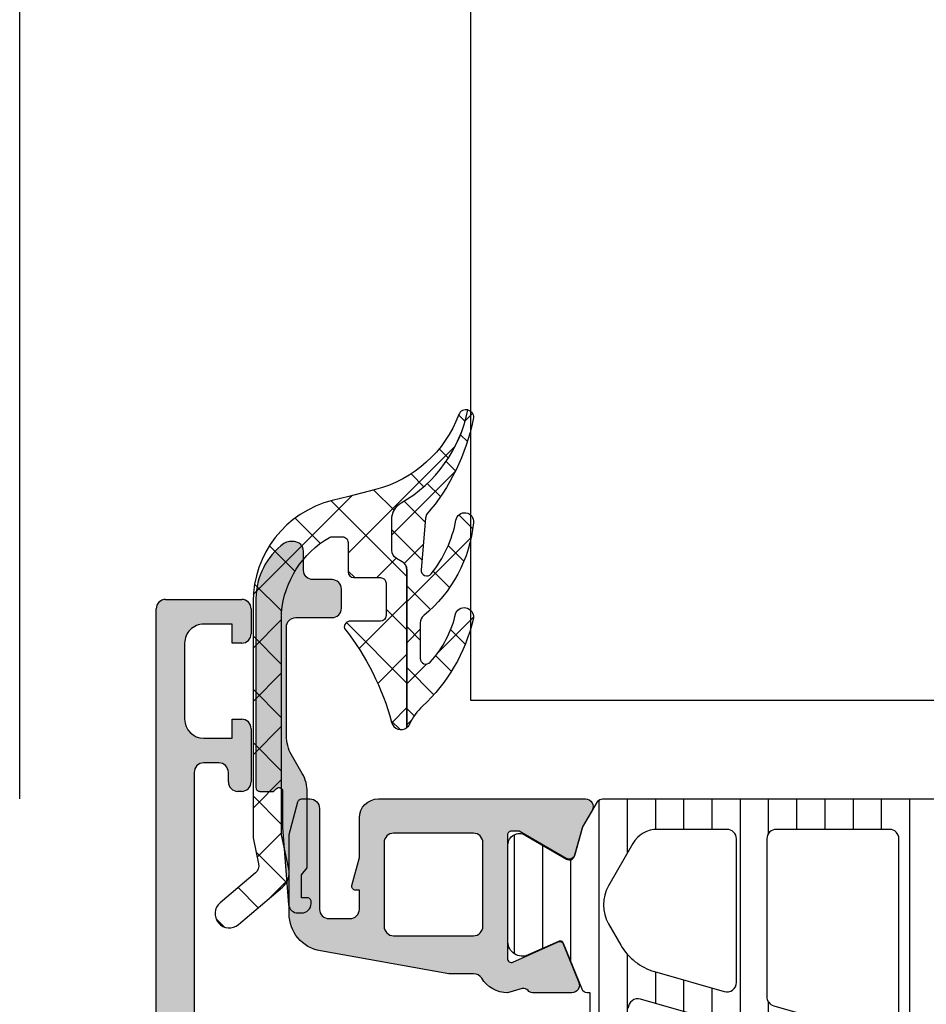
# Model space of a CAD drawing. Header units: millimetres. Extents: x 247761 to 294611, y 172579 to 236863.
# Tile 50 of 256: x 249726 to 249773, y 180515 to 180567. Entities that reach past the tile are written whole.
import ezdxf

# ---------------------------------------------------------------- set-up
doc = ezdxf.new("R2010")
doc.units = ezdxf.units.MM
doc.linetypes.add('ČÁRKOVANÁ', pattern=[19.049999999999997, 12.7, -6.35])
doc.layers.add('FASÁDA DETAILNÍ', color=4, linetype='Continuous')
doc.layers.add('NOVA', color=240, linetype='Continuous')

# ---------------------------------------------------------------- blocks, each defined once
blk = doc.blocks.new('A$C69D17D4D')
at = {"layer": 'FASÁDA DETAILNÍ'}
h = blk.add_hatch(dxfattribs=at)
h.set_pattern_fill('ANSI37', color=256, scale=0.625, angle=90, style=0)
h.set_pattern_definition([(135, (0, 0), (-1.403165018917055, -1.403165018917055), []), (225, (0, 0), (1.403165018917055, -1.403165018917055), [])])
edge = h.paths.add_edge_path()
edge.add_ellipse((-24900.19754156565, 7163.886846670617), major_axis=(-5.039467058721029, 0), ratio=1, start_angle=299.7917844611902, end_angle=355.03553873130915, ccw=False)
edge.add_ellipse((-24902.5523417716, 7167.999931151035), major_axis=(-0.3000000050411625, 0), ratio=1, start_angle=270.00069261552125, end_angle=299.7921729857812, ccw=False)
edge.add_line((-24902.55234539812, 7168.299931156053), (-24902.01806139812, 7168.299934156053))
edge.add_ellipse((-24902.01806016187, 7167.999934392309), major_axis=(-0.2999997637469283, 0), ratio=1, start_angle=179.9999548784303, end_angle=270.0002361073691, ccw=False)
edge.add_line((-24901.71806039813, 7167.999934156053), (-24901.71806039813, 7166.449937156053))
edge.add_ellipse((-24901.41804975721, 7166.449944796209), major_axis=(-0.3000106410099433, 0), ratio=1, start_angle=0.001459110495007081, end_angle=89.99567605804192)
edge.add_line((-24901.41807239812, 7166.149934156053), (-24900.01809039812, 7166.149923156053))
edge.add_ellipse((-24900.01809323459, 7165.849933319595), major_axis=(-0.2999898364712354, 0), ratio=1, start_angle=180.000350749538, end_angle=269.9994582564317, ccw=False)
edge.add_line((-24899.71810339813, 7165.849935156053), (-24899.71810339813, 7164.149923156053))
edge.add_ellipse((-24900.01811353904, 7164.149930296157), major_axis=(-0.3000101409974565, 0), ratio=1, start_angle=90.00441943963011, end_angle=179.9986363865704, ccw=False)
edge.add_line((-24900.01809039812, 7163.849920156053), (-24901.58192139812, 7163.849931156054))
edge.add_ellipse((-24901.61477842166, 7163.548772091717), major_axis=(-0.3029461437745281, 0), ratio=1, start_angle=-96.22645090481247, end_angle=13.48357731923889)
edge.add_ellipse((-24912.93074274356, 7154.843848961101), major_axis=(-14.00076634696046, 0), ratio=1, start_angle=195.3017322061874, end_angle=218.0756200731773, ccw=False)
edge.add_ellipse((-24898.93850496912, 7158.650562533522), major_axis=(-0.500472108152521, 0), ratio=1, start_angle=12.91760852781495, end_angle=129.8066343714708)
edge.add_line((-24898.61810339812, 7158.266095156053), (-24898.61810339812, 7166.549374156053))
edge.add_ellipse((-24899.11810310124, 7166.549373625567), major_axis=(-0.4999997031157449, 0), ratio=1, start_angle=180.0000607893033, end_angle=240.0000196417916)
edge.add_line((-24898.86810339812, 7166.982386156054), (-24899.16810339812, 7167.155592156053))
edge.add_ellipse((-24898.91810369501, 7167.58860468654), major_axis=(-0.4999997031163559, 0), ratio=1, start_angle=6.078930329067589e-05, end_angle=60.000019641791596, ccw=False)
edge.add_line((-24899.41810339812, 7167.588604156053), (-24899.41810339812, 7169.217952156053))
edge.add_ellipse((-24898.418104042, 7169.217952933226), major_axis=(-0.9999993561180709, 0), ratio=1, start_angle=-59.94966113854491, end_angle=4.452877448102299e-05, ccw=False)
edge.add_ellipse((-24902.57443082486, 7176.402333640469), major_axis=(-7.300023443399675, 0), ratio=1, start_angle=120.0503545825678, end_angle=168.7144463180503)
edge.add_ellipse((-24895.51809381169, 7174.587101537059), major_axis=(-0.3999905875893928, 0), ratio=1, start_angle=255.147024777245, end_angle=339.4981705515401)
edge.add_ellipse((-24901.86719193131, 7176.961168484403), major_axis=(-6.378448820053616, 0), ratio=1, start_angle=104.4525977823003, end_angle=159.4981254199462, ccw=False)
edge.add_line((-24900.27526539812, 7170.784569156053), (-24901.68597239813, 7170.420982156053))
edge.add_line((-24901.68597239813, 7170.420982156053), (-24902.54867339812, 7170.210869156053))
edge.add_ellipse((-24901.21810836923, 7164.874246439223), major_axis=(-5.499995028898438, 0), ratio=1, start_angle=-76.00004503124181, end_angle=3.420217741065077e-05)
edge.add_line((-24906.71810339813, 7164.874243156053), (-24906.71810339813, 7152.456215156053))
edge.add_line((-24906.71810339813, 7152.456215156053), (-24906.43048439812, 7151.093158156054))
edge.add_ellipse((-24906.91971072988, 7150.989925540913), major_axis=(-0.499999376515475, 0), ratio=1, start_angle=130.2837515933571, end_angle=191.9153007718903, ccw=False)
edge.add_line((-24906.59642439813, 7150.608500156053), (-24908.45303239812, 7149.034889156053))
edge.add_ellipse((-24907.96810289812, 7148.462750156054), major_axis=(-0.7499997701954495, 0), ratio=1, start_angle=-49.71629384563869, end_angle=130.2837061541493)
edge.add_line((-24907.48317339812, 7147.890611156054), (-24905.17152939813, 7149.849897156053))
edge.add_ellipse((-24905.81810156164, 7150.612748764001), major_axis=(-0.9999990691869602, 0), ratio=1, start_angle=130.2836986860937, end_angle=191.9152478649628)
edge.add_line((-24904.83964839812, 7150.819213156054), (-24905.21810339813, 7152.612750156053))
edge.add_line((-24905.21810339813, 7152.612750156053), (-24905.21810339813, 7164.322951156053))
h = blk.add_hatch(dxfattribs=at)
h.set_pattern_fill('ANSI37', color=256, scale=0.48, angle=90, style=0)
h.set_pattern_definition([(135, (0, 0), (-1.077630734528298, -1.077630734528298), []), (225, (0, 0), (1.077630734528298, -1.077630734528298), [])])
edge = h.paths.add_edge_path()
edge.add_arc((-24897.41710413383, 7163.761044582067), 0.4999992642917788, 129.4073371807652, 179.9999342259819)
edge.add_line((-24897.91710339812, 7163.761045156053), (-24897.91710339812, 7161.898948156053))
edge.add_arc((-24897.61710320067, 7161.898948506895), 0.3000001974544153, 180.0000670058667, 317.3578430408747)
edge.add_arc((-24901.49089816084, 7165.466363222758), 5.566188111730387, 317.3577388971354, 347.8089673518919)
edge.add_arc((-24895.60682187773, 7164.083069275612), 0.4897187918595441, -17.01397229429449, 154.8827571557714, ccw=False)
edge.add_arc((-24903.94657973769, 7166.028960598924), 9.052420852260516, 312.7933211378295, 346.6565612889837, ccw=False)
edge.add_arc((-24895.7586995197, 7157.184783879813), 2.999999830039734, 132.7932868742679, 155.2450969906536)
edge.add_arc((-24898.9375056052, 7158.650566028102), 0.5004751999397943, 309.8064341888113, 335.24482424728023, ccw=False)
edge.add_line((-24898.61710339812, 7158.266095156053), (-24898.61710339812, 7166.549374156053))
edge.add_arc((-24899.11710310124, 7166.549373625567), 0.4999997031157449, 6.078930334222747e-05, 60.00001964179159)
edge.add_line((-24898.86710339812, 7166.982386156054), (-24899.16710339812, 7167.155592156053))
edge.add_arc((-24898.91710369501, 7167.58860468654), 0.4999997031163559, 180.0000607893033, 240.0000196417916, ccw=False)
edge.add_line((-24899.41710339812, 7167.588604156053), (-24899.41710339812, 7169.217952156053))
edge.add_arc((-24898.417104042, 7169.217952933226), 0.9999993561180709, 120.05033886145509, 180.0000445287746, ccw=False)
edge.add_arc((-24902.57343082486, 7176.402333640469), 7.300023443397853, 300.0503545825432, 348.7144463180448)
edge.add_arc((-24895.51709376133, 7174.587101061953), 0.3999910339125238, -15.001276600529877, 75.14704919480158, ccw=False)
edge.add_arc((-24906.03659782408, 7176.713821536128), 11.13157184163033, 319.41303872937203, 348.4423422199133, ccw=False)
edge.add_line((-24897.58306639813, 7169.471605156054), (-24897.64076739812, 7169.279388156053))
edge.add_line((-24897.64076739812, 7169.279388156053), (-24897.87860539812, 7166.562181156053))
edge.add_arc((-24897.57974812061, 7166.536022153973), 0.2999999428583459, 174.9976449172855, 320.9690488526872)
edge.add_arc((-24902.25997422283, 7170.330194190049), 6.324969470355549, 320.9689666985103, 349.5200292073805)
edge.add_arc((-24895.58213839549, 7169.101316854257), 0.4650353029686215, -7.5281371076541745, 170.2920262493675, ccw=False)
edge.add_arc((-24902.33847073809, 7169.7508156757), 7.252239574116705, 309.40751088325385, 354.3783283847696, ccw=False)
h = blk.add_hatch(color=256, dxfattribs=at)
edge = h.paths.add_edge_path()
edge.add_line((-24904.16410339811, 7150.499931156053), (-24903.86410339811, 7150.873136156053))
edge.add_line((-24903.86410339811, 7150.873136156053), (-24903.86410339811, 7154.846341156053))
edge.add_ellipse((-24905.86411060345, 7154.846339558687), major_axis=(-2.000007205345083, 0), ratio=1, start_angle=180.0000457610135, end_angle=209.9999336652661)
edge.add_line((-24904.13205239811, 7155.846341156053), (-24904.69615439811, 7156.823393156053))
edge.add_ellipse((-24902.96409619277, 7157.82339475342), major_axis=(-2.00000720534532, 0), ratio=1, start_angle=4.5761013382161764e-05, end_angle=29.999933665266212, ccw=False)
edge.add_line((-24904.96410339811, 7157.823393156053), (-24904.96410339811, 7163.543227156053))
edge.add_ellipse((-24904.46410377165, 7163.543227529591), major_axis=(-0.4999996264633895, 0), ratio=1, start_angle=-90.00004280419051, end_angle=4.28042947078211e-05, ccw=False)
edge.add_line((-24904.46410339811, 7164.043227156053), (-24902.56410339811, 7164.043227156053))
edge.add_ellipse((-24902.56384541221, 7164.542969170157), major_axis=(-0.4997420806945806, 0), ratio=1, start_angle=89.97042173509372, end_angle=180.0295782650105)
edge.add_line((-24902.06410339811, 7164.543227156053), (-24902.06410339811, 7165.543227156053))
edge.add_ellipse((-24902.56384541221, 7165.54348514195), major_axis=(-0.4997420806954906, 0), ratio=1, start_angle=179.9704217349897, end_angle=270.0295782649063)
edge.add_line((-24902.56410339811, 7166.043227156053), (-24903.56410339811, 7166.043227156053))
edge.add_ellipse((-24903.56436394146, 7166.5429666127), major_axis=(-0.4997395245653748, 0), ratio=1, start_angle=-0.029871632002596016, end_angle=90.02987163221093, ccw=False)
edge.add_line((-24904.06410339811, 7166.543227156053), (-24904.06410339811, 7167.543227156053))
edge.add_ellipse((-24904.56385152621, 7167.543481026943), major_axis=(-0.49974819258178, 0), ratio=1, start_angle=179.9708938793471, end_angle=270.0288769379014)
edge.add_line((-24904.56410339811, 7168.043229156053), (-24904.79713439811, 7168.043229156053))
edge.add_ellipse((-24904.79713487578, 7167.543229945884), major_axis=(-0.4999992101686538, 0), ratio=1, start_angle=269.9999452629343, end_angle=306.2493129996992)
edge.add_ellipse((-24902.96409697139, 7165.043226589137), major_axis=(-3.600006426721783, 0), ratio=1, start_angle=306.2493860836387, end_angle=359.9999591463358)
edge.add_line((-24906.56410339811, 7165.043229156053), (-24906.56410339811, 7155.099931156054))
edge.add_ellipse((-24906.36410354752, 7155.099931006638), major_axis=(-0.1999998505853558, 0), ratio=1, start_angle=-4.28043988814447e-05, end_angle=90.00004280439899)
edge.add_line((-24906.36410339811, 7154.899931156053), (-24905.64688239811, 7154.899931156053))
edge.add_line((-24905.64688239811, 7154.899931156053), (-24905.50598339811, 7155.040892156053))
edge.add_ellipse((-24905.36410346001, 7154.899930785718), major_axis=(-0.2000000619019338, 0), ratio=1, start_angle=180.0001060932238, end_angle=315.18607561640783, ccw=False)
edge.add_line((-24905.16410339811, 7154.899931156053), (-24905.16410339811, 7153.000362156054))
edge.add_line((-24905.16410339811, 7153.000362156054), (-24904.84978539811, 7148.921714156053))
edge.add_ellipse((-24904.35594075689, 7148.99993166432), major_axis=(-0.5000005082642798, 0), ratio=1, start_angle=9.000022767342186, end_angle=89.99992652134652)
edge.add_line((-24904.35594139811, 7148.499931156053), (-24904.16410339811, 7148.499931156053))
edge.add_ellipse((-24904.16410302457, 7148.999930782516), major_axis=(-0.49999962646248, 0), ratio=1, start_angle=89.99995719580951, end_angle=180.0000428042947)
edge.add_line((-24903.66410339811, 7148.999931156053), (-24903.66410339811, 7149.099931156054))
edge.add_ellipse((-24903.86410324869, 7149.099931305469), major_axis=(-0.1999998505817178, 0), ratio=1, start_angle=179.9999571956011, end_angle=270.0000428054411)
edge.add_line((-24903.86410339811, 7149.299931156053), (-24904.16410339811, 7149.299931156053))
edge.add_line((-24904.16410339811, 7149.299931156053), (-24904.16410339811, 7150.499931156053))
h = blk.add_hatch(color=256, dxfattribs=at)
edge = h.paths.add_edge_path()
edge.add_arc((-24911.3180359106, 7164.499863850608), 0.5000674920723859, 90.00773245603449, 179.9922675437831, ccw=False)
edge.add_line((-24911.31810339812, 7164.999931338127), (-24907.31810339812, 7164.999931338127))
edge.add_arc((-24907.31817088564, 7164.499863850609), 0.5000674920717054, 360.0077324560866, 449.99226754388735, ccw=False)
edge.add_line((-24906.81810339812, 7164.499931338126), (-24906.81810339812, 7163.199882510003))
edge.add_arc((-24907.31814029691, 7163.199919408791), 0.5000369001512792, 270.0042279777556, 359.99577202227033, ccw=False)
edge.add_line((-24907.31810339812, 7162.699882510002), (-24907.81810339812, 7162.699882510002))
edge.add_line((-24907.81810339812, 7162.699882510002), (-24907.81810339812, 7163.699882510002))
edge.add_line((-24907.81810339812, 7163.699882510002), (-24909.31810339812, 7163.699882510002))
edge.add_arc((-24909.31814037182, 7162.699919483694), 0.9999630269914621, 449.9978814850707, 540.0021185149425)
edge.add_line((-24910.31810339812, 7162.69988251), (-24910.31810339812, 7158.699882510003))
edge.add_arc((-24909.31802652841, 7158.699959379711), 1.000076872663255, 180.0044039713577, 269.9955960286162)
edge.add_line((-24909.31810339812, 7157.699882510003), (-24907.81810339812, 7157.699882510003))
edge.add_line((-24907.81810339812, 7157.699882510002), (-24907.81810339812, 7158.699882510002))
edge.add_line((-24907.81810339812, 7158.699882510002), (-24907.31810339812, 7158.699882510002))
edge.add_arc((-24907.31804592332, 7158.199939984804), 0.4999425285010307, -0.006586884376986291, 90.0065868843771, ccw=False)
edge.add_line((-24906.81810339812, 7158.199882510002), (-24906.81810339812, 7155.399894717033))
edge.add_arc((-24907.31810339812, 7155.399894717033), 0.5000000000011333, 270.0000000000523, 360.0000000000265, ccw=False)
edge.add_line((-24907.31810339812, 7154.899894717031), (-24907.51810339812, 7154.899894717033))
edge.add_arc((-24907.51810339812, 7155.399894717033), 0.5000000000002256, 179.9999999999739, 269.99999999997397, ccw=False)
edge.add_line((-24908.01810339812, 7155.399894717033), (-24908.01810339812, 7155.899894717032))
edge.add_arc((-24908.51813849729, 7155.899859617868), 0.500035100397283, 360.0040217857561, 449.9959782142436)
edge.add_line((-24908.51810339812, 7156.399894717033), (-24909.31810644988, 7156.399894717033))
edge.add_arc((-24909.31808988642, 7155.899878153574), 0.5000165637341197, 90.00189796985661, 179.9981020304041)
edge.add_line((-24909.81810644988, 7155.899894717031), (-24909.81810644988, 7124.599900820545))
edge.add_line((-24909.81810644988, 7124.599900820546), (-24909.38570981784, 7118.561443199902))
edge.add_arc((-24908.38649013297, 7118.599899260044), 0.9999594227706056, 182.2040028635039, 269.9999999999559)
edge.add_line((-24908.38649013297, 7117.599939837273), (-24901.71803792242, 7117.599939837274))
edge.add_arc((-24901.71803792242, 7118.099939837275), 0.5000000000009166, 270.0000000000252, 359.9999999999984)
edge.add_line((-24901.21803792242, 7118.099939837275), (-24901.21803792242, 7118.999939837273))
edge.add_arc((-24900.71803792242, 7118.999939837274), 0.5000000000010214, 90.00000000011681, 180.0000000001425, ccw=False)
edge.add_line((-24900.71803792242, 7119.499939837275), (-24899.31803639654, 7119.499939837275))
edge.add_arc((-24899.05051580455, 7119.578776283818), 0.278895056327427, 196.4198764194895, 271.1645893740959)
edge.add_line((-24899.04484739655, 7119.299938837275), (-24898.59125339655, 7119.299938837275))
edge.add_arc((-24898.58559273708, 7119.578806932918), 0.2789255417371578, 268.8371299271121, 343.5754054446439)
edge.add_line((-24898.31804939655, 7119.499939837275), (-24896.43803839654, 7119.499939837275))
edge.add_arc((-24896.43803839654, 7119.199939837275), 0.3000000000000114, 360.00000000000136, 450, ccw=False)
edge.add_line((-24896.13803839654, 7119.199939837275), (-24896.13803839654, 7118.219965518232))
edge.add_arc((-24896.43803839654, 7118.219965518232), 0.2999999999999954, 270.0000000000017, 360.00000000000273, ccw=False)
edge.add_line((-24896.43803839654, 7117.919965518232), (-24899.19803639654, 7117.919965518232))
edge.add_arc((-24899.19803639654, 7117.799965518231), 0.1200000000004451, 449.9999999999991, 540)
edge.add_line((-24899.31803639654, 7117.799965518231), (-24899.31803639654, 7113.499939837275))
edge.add_arc((-24898.81803639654, 7113.499939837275), 0.5000000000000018, 179.9999999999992, 269.9999999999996)
edge.add_line((-24898.81803639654, 7112.999939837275), (-24898.11803639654, 7112.999939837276))
edge.add_line((-24898.11803639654, 7112.999939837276), (-24895.72521607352, 7114.381435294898))
edge.add_arc((-24895.65615618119, 7114.261820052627), 0.1381197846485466, -1.0322764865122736e-10, 119.9999999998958, ccw=False)
edge.add_line((-24895.51803639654, 7114.261820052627), (-24895.51803639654, 7110.499939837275))
edge.add_arc((-24893.51803639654, 7110.499939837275), 1.999999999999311, 180.0000000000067, 270.0000000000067)
edge.add_line((-24893.51803639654, 7108.499939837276), (-24892.95004101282, 7108.499939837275))
edge.add_arc((-24892.95004101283, 7107.999939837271), 0.5000000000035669, 415.52092823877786, 449.99999999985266, ccw=False)
edge.add_arc((-24895.49751429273, 7104.29044123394), 4.999999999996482, 365.34922800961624, 415.5209282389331, ccw=False)
edge.add_arc((-24890.65616305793, 7104.738059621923), 0.1381197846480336, 240.0000000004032, 367.70243749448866, ccw=False)
edge.add_line((-24890.72522295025, 7104.618444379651), (-24893.11804327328, 7105.999939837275))
edge.add_line((-24893.11804327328, 7105.999939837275), (-24893.81804327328, 7105.999939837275))
edge.add_arc((-24893.81804327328, 7105.499939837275), 0.5, 450, 540)
edge.add_line((-24894.31804327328, 7105.499939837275), (-24894.31804327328, 7101.199914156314))
edge.add_arc((-24894.19804327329, 7101.199914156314), 0.1199999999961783, 180, 269.9999999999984)
edge.add_line((-24894.19804327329, 7101.079914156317), (-24891.43804527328, 7101.079914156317))
edge.add_arc((-24891.43804527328, 7100.779914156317), 0.2999999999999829, 0, 90.00000000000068, ccw=False)
edge.add_line((-24891.13804527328, 7100.779914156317), (-24891.13804527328, 7099.799939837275))
edge.add_arc((-24891.43804527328, 7099.799939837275), 0.300000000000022, 270.00000000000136, 360, ccw=False)
edge.add_line((-24891.43804527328, 7099.499939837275), (-24893.31805627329, 7099.499939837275))
edge.add_arc((-24893.58559961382, 7099.421072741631), 0.2789255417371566, 376.4245945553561, 451.1628700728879)
edge.add_line((-24893.59126027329, 7099.699940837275), (-24894.04485427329, 7099.699940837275))
edge.add_arc((-24894.05052268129, 7099.421103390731), 0.2788950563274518, 448.8354106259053, 523.5801235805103)
edge.add_line((-24894.31804327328, 7099.499939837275), (-24897.3181017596, 7099.499939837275))
edge.add_line((-24897.3181017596, 7099.499939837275), (-24898.01820465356, 7100.200012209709))
edge.add_line((-24898.01820465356, 7100.200012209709), (-24898.01820465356, 7100.800018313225))
edge.add_line((-24898.01820465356, 7100.800018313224), (-24896.41819855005, 7100.800018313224))
edge.add_arc((-24896.41820799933, 7101.300027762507), 0.5000094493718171, 270.0010827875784, 359.9989172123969)
edge.add_line((-24895.91819855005, 7101.300018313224), (-24895.91819855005, 7101.695446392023))
edge.add_arc((-24896.41819855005, 7101.695446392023), 0.5000000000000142, 360.0000000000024, 375.0000000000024)
edge.add_line((-24895.93523563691, 7101.824855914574), (-24896.31944443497, 7103.258742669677))
edge.add_arc((-24897.28537026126, 7102.999923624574), 1.000000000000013, 375.0000000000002, 450.0000000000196)
edge.add_line((-24897.28537026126, 7103.999923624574), (-24903.01819244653, 7103.999923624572))
edge.add_line((-24903.01819244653, 7103.999923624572), (-24903.01819244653, 7100.800018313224))
edge.add_line((-24903.01819244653, 7100.800018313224), (-24902.21820465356, 7100.800018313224))
edge.add_line((-24902.21820465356, 7100.800018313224), (-24902.21820465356, 7100.200012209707))
edge.add_line((-24902.21820465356, 7100.200012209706), (-24903.43063751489, 7099.500030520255))
edge.add_line((-24903.43063751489, 7099.500030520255), (-24904.51819244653, 7099.500030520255))
edge.add_line((-24904.51819244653, 7099.500030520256), (-24904.51819244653, 7114.499939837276))
edge.add_arc((-24905.01819244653, 7114.499939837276), 0.5000000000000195, 359.9999999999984, 450.0000000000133)
edge.add_line((-24905.01819244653, 7114.999939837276), (-24910.81810339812, 7114.999939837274))
edge.add_arc((-24910.81810339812, 7115.999939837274), 1, 180, 270.00000000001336, ccw=False)
edge.add_line((-24911.81810339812, 7115.999939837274), (-24911.81810339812, 7164.499931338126))
edge = h.paths.add_edge_path(flags=16)
edge.add_line((-24902.21820465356, 7105.599923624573), (-24897.81820465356, 7105.599923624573))
edge.add_arc((-24897.81820465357, 7106.099923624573), 0.5000000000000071, 270.0000000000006, 359.9999999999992)
edge.add_line((-24897.31820465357, 7106.099923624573), (-24897.31820465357, 7110.499923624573))
edge.add_arc((-24897.81820465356, 7110.499923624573), 0.4999999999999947, 359.9999999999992, 450.0000000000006)
edge.add_line((-24897.81820465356, 7110.999923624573), (-24902.21820465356, 7110.999923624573))
edge.add_arc((-24902.21820465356, 7110.499923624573), 0.5, 450, 540)
edge.add_line((-24902.71820465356, 7110.499923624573), (-24902.71820465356, 7106.099923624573))
edge.add_arc((-24902.21820465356, 7106.099923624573), 0.4999999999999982, 180, 270.0000000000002)
h = blk.add_hatch(color=256, dxfattribs=at)
edge = h.paths.add_edge_path(flags=16)
edge.add_line((-24899.32188839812, 7147.300075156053), (-24895.12213839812, 7147.300075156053))
edge.add_ellipse((-24895.12213802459, 7147.800074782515), major_axis=(-0.49999962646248, 0), ratio=1, start_angle=89.99995719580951, end_angle=180.0000428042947)
edge.add_line((-24894.62213839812, 7147.800075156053), (-24894.62213839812, 7152.200099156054))
edge.add_ellipse((-24895.12213802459, 7152.200099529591), major_axis=(-0.4999996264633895, 0), ratio=1, start_angle=179.9999571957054, end_angle=270.0000428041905)
edge.add_line((-24895.12213839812, 7152.700099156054), (-24899.32188739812, 7152.700099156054))
edge.add_ellipse((-24899.32188691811, 7152.200098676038), major_axis=(-0.5000004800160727, 0), ratio=1, start_angle=270.0000550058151, end_angle=359.9999449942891)
edge.add_line((-24899.82188739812, 7152.200099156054), (-24899.82188839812, 7147.800075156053))
edge.add_ellipse((-24899.32188877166, 7147.800074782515), major_axis=(-0.4999996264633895, 0), ratio=1, start_angle=-4.280429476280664e-05, end_angle=90.00004280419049)
edge = h.paths.add_edge_path()
edge.add_line((-24896.40848439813, 7145.301694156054), (-24903.17148439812, 7146.501454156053))
edge.add_arc((-24902.82214002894, 7148.470705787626), 1.999998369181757, 179.9999607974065, 259.940409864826, ccw=False)
edge.add_line((-24904.82213839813, 7148.470707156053), (-24904.82213839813, 7152.635680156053))
edge.add_line((-24904.82213839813, 7152.635680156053), (-24904.36185739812, 7154.353469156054))
edge.add_arc((-24904.16867234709, 7154.301705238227), 0.1999999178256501, 90.00001461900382, 164.9999614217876, ccw=False)
edge.add_line((-24904.16867239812, 7154.501705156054), (-24903.72213839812, 7154.501705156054))
edge.add_arc((-24903.72213802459, 7154.001705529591), 0.49999962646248, -4.28042947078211e-05, 90.00004280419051, ccw=False)
edge.add_line((-24903.22213839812, 7154.001705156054), (-24903.22213839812, 7148.701705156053))
edge.add_arc((-24902.72213877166, 7148.701704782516), 0.4999996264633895, 179.9999571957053, 270.0000428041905)
edge.add_line((-24902.72213839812, 7148.201705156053), (-24901.62188839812, 7148.201705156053))
edge.add_arc((-24901.62188887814, 7148.701705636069), 0.5000004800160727, 270.0000550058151, 359.9999449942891)
edge.add_line((-24901.12188839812, 7148.701705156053), (-24901.12188839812, 7149.701705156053))
edge.add_line((-24901.12188839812, 7149.701705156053), (-24901.32188839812, 7149.701705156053))
edge.add_arc((-24901.32188810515, 7149.901705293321), 0.200000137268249, 164.9999946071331, 269.99991606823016, ccw=False)
edge.add_line((-24901.51507339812, 7149.953469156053), (-24901.12188739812, 7151.420857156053))
edge.add_line((-24901.12188739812, 7151.420857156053), (-24901.12188739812, 7153.501705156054))
edge.add_arc((-24900.12188643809, 7153.501704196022), 1.000000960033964, 90.00005500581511, 179.9999449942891, ccw=False)
edge.add_line((-24900.12188739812, 7154.501705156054), (-24889.22238539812, 7154.501705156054))
edge.add_arc((-24889.22238514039, 7154.101704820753), 0.4000003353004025, -29.999916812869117, 90.00003691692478, ccw=False)
edge.add_line((-24888.87597439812, 7153.901705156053), (-24889.37414039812, 7153.038857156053))
edge.add_line((-24889.37414039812, 7153.038857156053), (-24889.80201039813, 7151.546696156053))
edge.add_arc((-24890.09038919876, 7151.629387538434), 0.3000003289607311, 239.8207587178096, 343.9999831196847, ccw=False)
edge.add_line((-24890.24120139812, 7151.370050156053), (-24892.70681239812, 7152.801785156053))
edge.add_line((-24892.70681239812, 7152.801785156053), (-24893.12723139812, 7152.801785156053))
edge.add_arc((-24893.13072390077, 7152.610216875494), 0.1916001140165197, 88.95554997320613, 182.5222218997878)
edge.add_line((-24893.32213839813, 7152.601785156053), (-24893.32213839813, 7146.112346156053))
edge.add_arc((-24893.12297186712, 7146.094108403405), 0.1999998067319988, 174.7679954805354, 294.1409481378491)
edge.add_line((-24893.04117539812, 7145.911600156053), (-24890.65749039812, 7146.979921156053))
edge.add_arc((-24890.57569364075, 7146.797412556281), 0.2000002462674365, 21.973797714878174, 114.1409822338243, ccw=False)
edge.add_line((-24890.39022239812, 7146.872249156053), (-24889.57386239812, 7144.849021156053))
edge.add_arc((-24889.94480427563, 7144.699348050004), 0.3999998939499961, -90.00001754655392, 21.97381786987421, ccw=False)
edge.add_line((-24889.94480439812, 7144.299348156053), (-24892.00895139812, 7144.299347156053))
edge.add_arc((-24892.00895226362, 7144.599346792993), 0.2999996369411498, 217.9049134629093, 270.00016529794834, ccw=False)
edge.add_arc((-24892.48237182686, 7144.230736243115), 0.300000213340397, 37.90465250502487, 105.999862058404)
edge.add_line((-24892.56506239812, 7144.519115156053), (-24893.32295139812, 7144.301793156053))
edge.add_arc((-24893.3229518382, 7145.901792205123), 1.599999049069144, 211.5923944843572, 270.0000157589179, ccw=False)
edge.add_arc((-24895.11172388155, 7144.801660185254), 0.4999999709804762, 31.59233596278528, 89.9984549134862)
edge.add_line((-24895.11171039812, 7145.301660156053), (-24896.40848439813, 7145.301694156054))
h = blk.add_hatch(dxfattribs=at)
h.set_pattern_fill('ANSI31', color=256, scale=0.468, angle=45, style=0)
h.set_pattern_definition([(90, (0, 0), (-1.4859, 3.33066907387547e-16), [])])
edge = h.paths.add_edge_path(flags=16)
edge.add_line((-24886.72962539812, 7152.151831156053), (-24888.01298739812, 7149.929121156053))
edge.add_ellipse((-24886.28126243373, 7148.929248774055), major_axis=(-1.999654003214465, 0), ratio=1, start_angle=-30.00150144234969, end_angle=29.99995422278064)
edge.add_line((-24888.01301439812, 7147.929423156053), (-24887.36088639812, 7146.799905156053))
edge.add_ellipse((-24884.76280619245, 7148.299908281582), major_axis=(-3.000005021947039, 0), ratio=1, start_angle=30.00001355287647, end_angle=73.99994528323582)
edge.add_line((-24885.58972239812, 7145.416119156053), (-24881.91870039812, 7144.363471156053))
edge.add_ellipse((-24881.78088160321, 7144.844102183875), major_axis=(-0.5000002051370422, 0), ratio=1, start_angle=73.99999279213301, end_angle=180.0007989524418)
edge.add_line((-24881.28088139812, 7144.844109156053), (-24881.28099139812, 7152.401862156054))
edge.add_ellipse((-24881.78099123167, 7152.40185232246), major_axis=(-0.4999998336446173, 0), ratio=1, start_angle=180.0011268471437, end_angle=270.0008212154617)
edge.add_line((-24881.78099839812, 7152.901852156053), (-24885.43064739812, 7152.901796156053))
edge.add_ellipse((-24885.43060793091, 7151.401796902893), major_axis=(-1.499999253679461, 0), ratio=1, start_angle=270.0015075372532, end_angle=329.9984727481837)
edge = h.paths.add_edge_path(flags=16)
edge.add_line((-24879.68098939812, 7152.401880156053), (-24879.68086239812, 7144.098550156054))
edge.add_ellipse((-24879.18086211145, 7144.098558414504), major_axis=(-0.5000002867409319, 0), ratio=1, start_angle=0.0009463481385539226, end_angle=74.00005606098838)
edge.add_line((-24879.31868039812, 7143.617927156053), (-24873.36591839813, 7141.911000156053))
edge.add_ellipse((-24873.22809937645, 7142.391630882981), major_axis=(-0.4999999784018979, 0), ratio=1, start_angle=73.99995831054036, end_angle=180.0009480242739)
edge.add_line((-24872.72809939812, 7142.391639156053), (-24872.72826939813, 7152.401993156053))
edge.add_ellipse((-24873.22826958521, 7152.401980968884), major_axis=(-0.5000001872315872, 0), ratio=1, start_angle=180.0013965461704, end_angle=270.0008952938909)
edge.add_line((-24873.22827739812, 7152.901981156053), (-24879.18099739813, 7152.901891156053))
edge.add_ellipse((-24879.18098912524, 7152.401890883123), major_axis=(-0.5000002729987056, 0), ratio=1, start_angle=-89.99905199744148, end_angle=0.001229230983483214)
edge = h.paths.add_edge_path(flags=16)
edge.add_line((-24865.36396539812, 7141.852844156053), (-24863.53007639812, 7145.029234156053))
edge.add_ellipse((-24866.1281561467, 7146.529234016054), major_axis=(-3.000002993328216, 0), ratio=1, start_angle=150.0000360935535, end_angle=210.0014917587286)
edge.add_line((-24863.53011639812, 7148.029303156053), (-24865.91061139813, 7152.152186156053))
edge.add_ellipse((-24867.20962967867, 7151.402150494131), major_axis=(-1.500000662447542, 0), ratio=1, start_angle=210.0015583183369, end_angle=270.0015171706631)
edge.add_line((-24867.20966939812, 7152.902151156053), (-24870.62828339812, 7152.902060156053))
edge.add_ellipse((-24870.6282699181, 7152.402060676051), major_axis=(-0.4999994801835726, 0), ratio=1, start_angle=-89.99845530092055, end_angle=0.001434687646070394)
edge.add_line((-24871.12826939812, 7152.402048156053), (-24871.12808839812, 7142.102733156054))
edge.add_ellipse((-24870.12808805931, 7142.102751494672), major_axis=(-1.000000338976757, 0), ratio=1, start_angle=0.001050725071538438, end_angle=90.0015275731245)
edge.add_line((-24870.12806139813, 7141.102751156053), (-24866.66296339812, 7141.102844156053))
edge.add_ellipse((-24866.66300358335, 7142.602844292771), major_axis=(-1.500000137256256, 0), ratio=1, start_angle=90.00153496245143, end_angle=149.9999969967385)
edge = h.paths.add_edge_path()
edge.add_line((-24863.51615939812, 7139.502976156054), (-24870.06922239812, 7139.502754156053))
edge.add_arc((-24870.06938925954, 7144.502751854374), 4.999997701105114, 253.9999762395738, 270.0019120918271, ccw=False)
edge.add_line((-24871.44757739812, 7139.696446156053), (-24886.33399539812, 7143.965057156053))
edge.add_arc((-24886.47181391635, 7143.484426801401), 0.49999948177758, 74.000002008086, 180.0000739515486)
edge.add_line((-24886.97181339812, 7143.484426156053), (-24886.97181339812, 7139.601052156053))
edge.add_arc((-24887.97181339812, 7139.601032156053), 1.0000000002, -179.99885408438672, 0.0011459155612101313, ccw=False)
edge.add_line((-24888.97181339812, 7139.601012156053), (-24888.97200139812, 7144.299348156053))
edge.add_line((-24888.97200139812, 7144.299348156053), (-24889.12805339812, 7144.299348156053))
edge.add_arc((-24889.12805397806, 7144.59934814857), 0.29999999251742, 201.9738458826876, 270.00011075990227, ccw=False)
edge.add_line((-24889.40626039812, 7144.487093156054), (-24890.37944739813, 7146.898995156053))
edge.add_arc((-24890.56491864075, 7146.824158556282), 0.2000002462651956, 21.97379771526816, 114.1409822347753)
edge.add_line((-24890.64671539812, 7147.006667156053), (-24892.24540039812, 7146.290167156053))
edge.add_arc((-24892.55213866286, 7146.974572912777), 0.7499997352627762, 179.9999814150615, 294.14105846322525, ccw=False)
edge.add_line((-24893.30213839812, 7146.974573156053), (-24893.30213839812, 7152.082122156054))
edge.add_arc((-24892.70213856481, 7152.082122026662), 0.5999998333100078, 59.85707513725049, 179.9999876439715, ccw=False)
edge.add_line((-24892.40084339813, 7152.600987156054), (-24890.22888639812, 7151.339771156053))
edge.add_arc((-24890.07823812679, 7151.59920380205), 0.3000003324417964, 239.8569693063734, 343.9999309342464)
edge.add_line((-24889.78985939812, 7151.516512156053), (-24889.35559239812, 7153.030984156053))
edge.add_line((-24889.35559239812, 7153.030984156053), (-24888.59304439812, 7154.351756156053))
edge.add_arc((-24888.3332372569, 7154.201755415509), 0.2999999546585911, 87.53669521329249, 149.9998316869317, ccw=False)
edge.add_line((-24888.32034339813, 7154.501478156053), (-24864.33068939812, 7154.501478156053))
edge.add_arc((-24864.3107347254, 7154.202142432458), 0.3000001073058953, 30.000147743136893, 93.81387623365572, ccw=False)
edge.add_line((-24864.05092739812, 7154.352143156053), (-24863.28835939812, 7153.031337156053))
edge.add_line((-24863.28835939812, 7153.031337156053), (-24862.85409239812, 7151.516866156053))
edge.add_arc((-24862.56571327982, 7151.59955730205), 0.3000005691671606, 195.9999567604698, 300.1429183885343)
edge.add_line((-24862.41506539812, 7151.340124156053), (-24860.24310939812, 7152.601340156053))
edge.add_arc((-24859.94181373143, 7152.082474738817), 0.6000003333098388, 3.984309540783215e-05, 120.1429523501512, ccw=False)
edge.add_line((-24859.34181339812, 7152.082475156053), (-24859.34181339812, 7142.178875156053))
edge.add_arc((-24860.09181345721, 7142.178874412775), 0.75000005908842, -114.14102026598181, 5.678226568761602e-05, ccw=False)
edge.add_line((-24860.39855139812, 7141.494468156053), (-24861.99723639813, 7142.210968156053))
edge.add_arc((-24862.0790331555, 7142.028459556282), 0.2000002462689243, 65.85901776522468, 158.0262022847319)
edge.add_line((-24862.26450439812, 7142.103296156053), (-24863.23796339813, 7139.690721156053))
edge.add_arc((-24863.51616925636, 7139.802975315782), 0.2999991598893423, 270.0018827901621, 338.02626146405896, ccw=False)
for p, q in [((-24911.31810339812, 7164.999931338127), (-24907.31810339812, 7164.999931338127)), ((-24911.81810339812, 7115.999939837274), (-24911.81810339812, 7164.499931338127)), ((-24906.81810339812, 7164.499931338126), (-24906.81810339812, 7163.199882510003)), ((-24907.81810339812, 7163.699882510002), (-24909.31810339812, 7163.699882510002)), ((-24907.81810339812, 7162.699882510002), (-24907.81810339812, 7163.699882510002)), ((-24910.31810339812, 7162.69988251), (-24910.31810339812, 7158.699882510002)), ((-24907.31810339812, 7162.699882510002), (-24907.81810339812, 7162.699882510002)), ((-24907.81810339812, 7157.699882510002), (-24907.81810339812, 7158.699882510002)), ((-24907.81810339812, 7158.699882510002), (-24907.31810339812, 7158.699882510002)), ((-24906.81810339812, 7158.199882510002), (-24906.81810339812, 7155.399894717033)), ((-24909.31810339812, 7157.699882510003), (-24907.81810339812, 7157.699882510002)), ((-24908.51810339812, 7156.399894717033), (-24909.31810644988, 7156.399894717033)), ((-24909.81810644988, 7155.899894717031), (-24909.81810644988, 7124.599900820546)), ((-24908.01810339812, 7155.399894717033), (-24908.01810339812, 7155.899894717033)), ((-24907.31810339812, 7154.899894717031), (-24907.51810339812, 7154.899894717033))]:
    blk.add_line(p, q, dxfattribs=at)
at = {"layer": 'FASÁDA DETAILNÍ', "linetype": 'ČÁRKOVANÁ', "ltscale": 5}
blk.add_lwpolyline([(1650.999978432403, 1249.00002156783), (-24919.00002156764, 1249.000021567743), (-24919.00002156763, 24919.00002156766), (1650.999978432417, 24919.00002156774)], close=True, dxfattribs=at)
at = {"layer": 'FASÁDA DETAILNÍ'}
blk.add_lwpolyline([(-24895.25401524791, 7240.645309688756), (-24895.25401524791, 7628.336086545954), (-24851.25401524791, 7628.336086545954), (-24851.25401524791, 7240.645309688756), (-24851.25401524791, 7159.674430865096), (-24895.25401524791, 7159.674430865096)], close=True, dxfattribs=at)
at = {"layer": 'FASÁDA DETAILNÍ', "extrusion": (0, 0, -1)}
for points in [[(24905.21810339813, 7164.322951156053, 0.245826), (24902.70139839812, 7168.260281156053, 0.130727), (24902.55234539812, 7168.299931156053), (24902.01806139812, 7168.299934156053), (24902.01806139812, 7168.299934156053, 0.414215), (24901.71806039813, 7167.999934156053), (24901.71806039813, 7166.449937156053), (24901.71806039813, 7166.449937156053, -0.414184), (24901.41807239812, 7166.149934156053), (24900.01809039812, 7166.149923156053), (24900.01809039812, 7166.149923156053, 0.414209), (24899.71810339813, 7165.849935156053), (24899.71810339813, 7164.149923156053), (24899.71810339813, 7164.149923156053, 0.414184), (24900.01809039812, 7163.849920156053), (24901.58192139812, 7163.849931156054), (24901.58192139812, 7163.849931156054, -0.51896), (24901.90937439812, 7163.478135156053, 0.0996982), (24899.42631139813, 7158.538682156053, -0.559391), (24898.61810339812, 7158.266095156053), (24898.61810339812, 7166.549374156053), (24898.61810339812, 7166.549374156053, -0.267949), (24898.86810339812, 7166.982386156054), (24899.16810339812, 7167.155592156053), (24899.16810339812, 7167.155592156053, 0.267949), (24899.41810339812, 7167.588604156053), (24899.41810339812, 7169.217952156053), (24899.41810339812, 7169.217952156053, 0.267714), (24898.91886439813, 7170.083538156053, -0.215587), (24895.41556039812, 7174.973727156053, -0.385623), (24895.89274939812, 7174.727193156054, 0.244909), (24900.27526539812, 7170.784569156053), (24901.68597239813, 7170.420982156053), (24902.54867339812, 7170.210869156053), (24902.54867339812, 7170.210869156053, -0.344328), (24906.71810339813, 7164.874243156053), (24906.71810339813, 7152.456215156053), (24906.43048439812, 7151.093158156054), (24906.43048439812, 7151.093158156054, 0.275594), (24906.59642439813, 7150.608500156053), (24908.45303239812, 7149.034889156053), (24908.45303239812, 7149.034889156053, -1), (24907.48317339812, 7147.890611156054), (24905.17152939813, 7149.849897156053), (24905.17152939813, 7149.849897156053, -0.275594), (24904.83964839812, 7150.819213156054), (24905.21810339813, 7152.612750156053), (24905.21810339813, 7164.322951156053)], [(24904.16410339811, 7150.499931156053), (24903.86410339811, 7150.873136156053), (24903.86410339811, 7154.846341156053), (24903.86410339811, 7154.846341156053, -0.131652), (24904.13205239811, 7155.846341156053), (24904.69615439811, 7156.823393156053), (24904.69615439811, 7156.823393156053, 0.131652), (24904.96410339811, 7157.823393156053), (24904.96410339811, 7163.543227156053), (24904.96410339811, 7163.543227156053, 0.414214), (24904.46410339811, 7164.043227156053), (24902.56410339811, 7164.043227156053), (24902.56410339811, 7164.043227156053, -0.414516), (24902.06410339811, 7164.543227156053), (24902.06410339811, 7165.543227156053), (24902.06410339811, 7165.543227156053, -0.414516), (24902.56410339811, 7166.043227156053), (24903.56410339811, 7166.043227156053), (24903.56410339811, 7166.043227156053, 0.414519), (24904.06410339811, 7166.543227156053), (24904.06410339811, 7167.543227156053), (24904.06410339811, 7167.543227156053, -0.41451), (24904.56410339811, 7168.043229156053), (24904.79713439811, 7168.043229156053), (24904.79713439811, 7168.043229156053, -0.1595), (24905.09278439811, 7167.946455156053, -0.238928), (24906.56410339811, 7165.043229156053), (24906.56410339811, 7155.099931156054), (24906.56410339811, 7155.099931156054, -0.414214), (24906.36410339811, 7154.899931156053), (24905.64688239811, 7154.899931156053), (24905.50598339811, 7155.040892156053), (24905.50598339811, 7155.040892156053, 0.669353), (24905.16410339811, 7154.899931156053), (24905.16410339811, 7153.000362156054), (24904.84978539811, 7148.921714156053), (24904.84978539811, 7148.921714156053, -0.368919), (24904.35594139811, 7148.499931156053), (24904.16410339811, 7148.499931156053), (24904.16410339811, 7148.499931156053, -0.414214), (24903.66410339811, 7148.999931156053), (24903.66410339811, 7149.099931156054), (24903.66410339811, 7149.099931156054, -0.414214), (24903.86410339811, 7149.299931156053), (24904.16410339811, 7149.299931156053), (24904.16410339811, 7150.499931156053)], [(24899.32188839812, 7147.300075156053), (24895.12213839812, 7147.300075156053), (24895.12213839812, 7147.300075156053, -0.414214), (24894.62213839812, 7147.800075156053), (24894.62213839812, 7152.200099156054), (24894.62213839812, 7152.200099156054, -0.414214), (24895.12213839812, 7152.700099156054), (24899.32188739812, 7152.700099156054), (24899.32188739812, 7152.700099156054, -0.414213), (24899.82188739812, 7152.200099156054), (24899.82188839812, 7147.800075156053), (24899.82188839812, 7147.800075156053, -0.414214), (24899.32188839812, 7147.300075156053)], [(24886.72962539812, 7152.151831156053), (24888.01298739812, 7149.929121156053), (24888.01298739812, 7149.929121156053, -0.267956), (24888.01301439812, 7147.929423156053), (24887.36088639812, 7146.799905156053), (24887.36088639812, 7146.799905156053, -0.19438), (24885.58972239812, 7145.416119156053), (24881.91870039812, 7144.363471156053), (24881.91870039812, 7144.363471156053, -0.498586), (24881.28088139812, 7144.844109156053), (24881.28099139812, 7152.401862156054), (24881.28099139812, 7152.401862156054, -0.414212), (24881.78099839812, 7152.901852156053), (24885.43064739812, 7152.901796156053), (24885.43064739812, 7152.901796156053, -0.267935), (24886.72962539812, 7152.151831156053)], [(24879.68098939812, 7152.401880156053), (24879.68086239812, 7144.098550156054), (24879.68086239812, 7144.098550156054, -0.334591), (24879.31868039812, 7143.617927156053), (24873.36591839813, 7141.911000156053), (24873.36591839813, 7141.911000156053, -0.498587), (24872.72809939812, 7142.391639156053), (24872.72826939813, 7152.401993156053), (24872.72826939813, 7152.401993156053, -0.414211), (24873.22827739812, 7152.901981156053), (24879.18099739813, 7152.901891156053), (24879.18099739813, 7152.901891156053, -0.414215), (24879.68098939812, 7152.401880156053)]]:
    blk.add_lwpolyline(points, format="xyb", close=True, dxfattribs=at)
at = {"layer": 'FASÁDA DETAILNÍ'}
for points in [[(-24897.73451839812, 7164.147370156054, 0.224409), (-24897.91710339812, 7163.761045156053), (-24897.91710339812, 7161.898948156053), (-24897.91710339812, 7161.898948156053, 0.683163), (-24897.39642339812, 7161.695723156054, 0.133656), (-24896.05023339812, 7164.290941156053, -0.931673), (-24895.13853639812, 7163.939775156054, -0.148841), (-24897.79676539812, 7159.386212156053, 0.0982791), (-24898.48302139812, 7158.440996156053, -0.111454), (-24898.61710339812, 7158.266095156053), (-24898.61710339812, 7166.549374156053), (-24898.61710339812, 7166.549374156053, 0.267949), (-24898.86710339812, 7166.982386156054), (-24899.16710339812, 7167.155592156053), (-24899.16710339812, 7167.155592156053, -0.267949), (-24899.41710339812, 7167.588604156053), (-24899.41710339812, 7169.217952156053), (-24899.41710339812, 7169.217952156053, -0.267714), (-24898.91786439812, 7170.083538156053, 0.215587), (-24895.41456039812, 7174.973727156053, -0.414972), (-24895.13073439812, 7174.483567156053, -0.127346), (-24897.58306639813, 7169.471605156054), (-24897.64076739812, 7169.279388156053), (-24897.87860539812, 7166.562181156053), (-24897.87860539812, 7166.562181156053, 0.739768), (-24897.34670639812, 7166.347100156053, 0.125226), (-24896.04051439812, 7169.179734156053, -0.981156), (-24895.12111139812, 7169.040391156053, -0.19878), (-24897.73451839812, 7164.147370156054)], [(-24896.40848439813, 7145.301694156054), (-24903.17148439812, 7146.501454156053), (-24903.17148439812, 7146.501454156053, -0.363676), (-24904.82213839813, 7148.470707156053), (-24904.82213839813, 7152.635680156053), (-24904.36185739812, 7154.353469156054), (-24904.36185739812, 7154.353469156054, -0.339454), (-24904.16867239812, 7154.501705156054), (-24903.72213839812, 7154.501705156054), (-24903.72213839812, 7154.501705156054, -0.414214), (-24903.22213839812, 7154.001705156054), (-24903.22213839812, 7148.701705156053), (-24903.22213839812, 7148.701705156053, 0.414214), (-24902.72213839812, 7148.201705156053), (-24901.62188839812, 7148.201705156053), (-24901.62188839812, 7148.201705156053, 0.414213), (-24901.12188839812, 7148.701705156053), (-24901.12188839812, 7149.701705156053), (-24901.32188839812, 7149.701705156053), (-24901.32188839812, 7149.701705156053, -0.493145), (-24901.51507339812, 7149.953469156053), (-24901.12188739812, 7151.420857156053), (-24901.12188739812, 7153.501705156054), (-24901.12188739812, 7153.501705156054, -0.414213), (-24900.12188739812, 7154.501705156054), (-24889.22238539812, 7154.501705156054), (-24889.22238539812, 7154.501705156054, -0.57735), (-24888.87597439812, 7153.901705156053), (-24889.37414039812, 7153.038857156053), (-24889.80201039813, 7151.546696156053), (-24889.80201039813, 7151.546696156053, -0.488701), (-24890.24120139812, 7151.370050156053), (-24892.70681239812, 7152.801785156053), (-24893.12723139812, 7152.801785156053), (-24893.12723139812, 7152.801785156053, 0.432566), (-24893.32213839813, 7152.601785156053), (-24893.32213839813, 7146.112346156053), (-24893.32213839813, 7146.112346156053, 0.573708), (-24893.04117539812, 7145.911600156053), (-24890.65749039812, 7146.979921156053), (-24890.65749039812, 7146.979921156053, -0.425336), (-24890.39022239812, 7146.872249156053), (-24889.57386239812, 7144.849021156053), (-24889.57386239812, 7144.849021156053, -0.531563), (-24889.94480439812, 7144.299348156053), (-24892.00895139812, 7144.299347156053), (-24892.00895139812, 7144.299347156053, -0.231306), (-24892.24566139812, 7144.415041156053, 0.306185), (-24892.56506239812, 7144.519115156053), (-24893.32295139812, 7144.301793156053), (-24893.32295139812, 7144.301793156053, -0.260516), (-24894.68582539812, 7145.063596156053, 0.260509), (-24895.11171039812, 7145.301660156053), (-24896.40848439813, 7145.301694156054)]]:
    blk.add_lwpolyline(points, format="xyb", close=True, dxfattribs=at)
for points in [[(-24871.44757739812, 7139.696446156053), (-24886.33399539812, 7143.965057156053), (-24886.33399539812, 7143.965057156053, 0.498582), (-24886.97181339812, 7143.484426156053)], [(-24888.97181339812, 7139.601012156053), (-24888.97200139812, 7144.299348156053), (-24889.12805339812, 7144.299348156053), (-24889.12805339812, 7144.299348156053, -0.305856), (-24889.40626039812, 7144.487093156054), (-24890.37944739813, 7146.898995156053), (-24890.37944739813, 7146.898995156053, 0.425336), (-24890.64671539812, 7147.006667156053), (-24892.24540039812, 7146.290167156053), (-24892.24540039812, 7146.290167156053, -0.543753), (-24893.30213839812, 7146.974573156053), (-24893.30213839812, 7152.082122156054), (-24893.30213839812, 7152.082122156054, -0.578182), (-24892.40084339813, 7152.600987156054), (-24890.22888639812, 7151.339771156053), (-24890.22888639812, 7151.339771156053, 0.488505), (-24889.78985939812, 7151.516512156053), (-24889.35559239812, 7153.030984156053), (-24888.59304439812, 7154.351756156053), (-24888.59304439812, 7154.351756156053, -0.279502), (-24888.32034339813, 7154.501478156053), (-24864.33068939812, 7154.501478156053)]]:
    blk.add_lwpolyline(points, format="xyb", dxfattribs=at)
for centre, radius, start, end in [((-24911.3180359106, 7164.499863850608), 0.5000674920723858, 90.00773245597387, 179.9922675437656), ((-24907.31817088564, 7164.499863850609), 0.5000674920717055, 0.007732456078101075, 89.99226754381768), ((-24909.31814037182, 7162.699919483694), 0.999963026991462, 89.99788148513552, 180.0021185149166), ((-24907.31814029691, 7163.199919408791), 0.5000369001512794, 270.0042279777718, 359.9957720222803), ((-24909.31802652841, 7158.699959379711), 1.000076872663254, 180.0044039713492, 269.9955960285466), ((-24907.31804592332, 7158.199939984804), 0.4999425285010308, 359.9934131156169, 90.00658688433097), ((-24909.31808988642, 7155.899878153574), 0.5000165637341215, 90.00189796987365, 179.9981020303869), ((-24908.51813849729, 7155.899859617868), 0.5000351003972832, 0.004021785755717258, 89.99597821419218), ((-24907.51810339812, 7155.399894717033), 0.5000000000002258, 180, 270), ((-24907.31810339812, 7155.399894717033), 0.5000000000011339, 270, 5.211020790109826e-11)]:
    blk.add_arc(centre, radius, start, end, dxfattribs=at)

msp = doc.modelspace()

# ---------------------------------------------------------------- block references
at = {"layer": 'NOVA', "ltscale": 300}
msp.add_blockref('A$C69D17D4D', (274644.5174331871, 173371.2585875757), dxfattribs=at)

doc.saveas('drawing.dxf')
